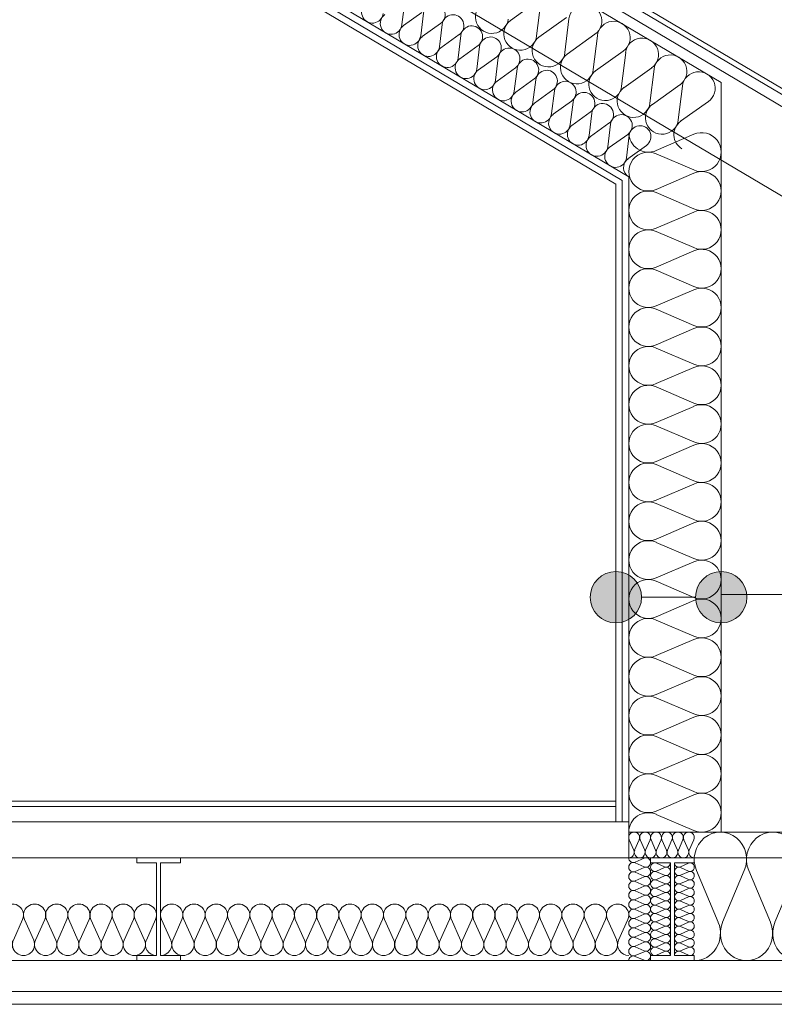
# Model space of a CAD drawing. Extents: x -396299 to -11759, y -15022 to 18278.
# Tile 110 of 205: x -182524 to -181055, y 7458 to 9374. Entities that reach past the tile are written whole.
import ezdxf

# ---------------------------------------------------------------- set-up
doc = ezdxf.new("R2010")
doc.units = 0
doc.header["$MEASUREMENT"] = 0
for name, color, linetype in [('arch izolacje', 7, 'Continuous'), ('Arch ocieplenie', 7, 'Continuous'), ('Arch opisy', 7, 'Continuous'), ('Arch ściany działowe', 7, 'Continuous'), ('INWENT STROPY', 7, 'Continuous')]:
    doc.layers.add(name, color=color, linetype=linetype)
for name, color, linetype, lineweight, true_color in [('arch izolacje_Nr_Pióra__24', 7, 'Continuous', 13, 0x029e21), ('Arch ocieplenie_Nr_Pióra__24', 7, 'Continuous', 13, 0x029e21), ('Arch opisy_Nr_Pióra__3', 7, 'Continuous', 20, 0xff6600), ('INWENT STROPY_Nr_Pióra__2', 7, 'Continuous', 13, 0x7f7f7f), ('INWENT STROPY_Nr_Pióra__25', 7, 'Continuous', 15, 0x40a5ff), ('Inwentaryzacja Konst._Nr_Pióra__25', 7, 'Continuous', 15, 0x40a5ff)]:
    doc.layers.add(name, color=color, linetype=linetype, lineweight=lineweight, true_color=true_color)
for name, color, linetype, lineweight in [('Arch opisy_Nr_Pióra__21', 7, 'Continuous', 13), ('Arch ściany działowe_Nr_Pióra__5', 7, 'Continuous', 13), ('INWENT DACH_Nr_Pióra__5', 7, 'Continuous', 13), ('INWENT STROPY_Nr_Pióra__21', 7, 'Continuous', 13), ('Inwentaryzacja Konst._Nr_Pióra__5', 7, 'Continuous', 13)]:
    doc.layers.add(name, color=color, linetype=linetype, lineweight=lineweight)
doc.dimstyles.new('GENERATED_STYLE__11', dxfattribs={"dimtxt": 0.18, "dimasz": 109.44, "dimexe": 0.18, "dimexo": 0.0625, "dimgap": 0.09, "dimtad": 0, "dimtih": 1, "dimtoh": 1, "dimdec": 4, "dimzin": 0, "dimdsep": 46, "dimcen": 0.09, "dimadec": 0, "dimazin": 0, "dimtfac": 1, "dimtdec": 4, "dimtmove": 0, "dimatfit": 3, "dimldrblk": 'ARROWHEAD_11', "dimfxl": 0, "dimtolj": 1, "dimtzin": 0, "dimarcsym": 0})

# ---------------------------------------------------------------- blocks, each defined once
blk = doc.blocks.new('Ściana_80', base_point=(-181351.1, 7813.2))
at = {"layer": 'Arch ściany działowe_Nr_Pióra__5', "linetype": 'Continuous'}
for p, q in [((-181338.6, 7813.2), (-181338.6, 9067.9)), ((-181351.1, 9060.8), (-181351.1, 7813.2)), ((-181351.1, 7813.2), (-181338.6, 7813.2))]:
    blk.add_line(p, q, dxfattribs=at)
blk = doc.blocks.new('Ściana_81', base_point=(-181363.6, 7813.2))
at = {"layer": 'Arch ściany działowe_Nr_Pióra__5', "linetype": 'Continuous'}
for p, q in [((-181363.6, 9053.7), (-181363.6, 7813.2)), ((-181351.1, 7813.2), (-181351.1, 9060.8)), ((-181363.6, 7813.2), (-181351.1, 7813.2))]:
    blk.add_line(p, q, dxfattribs=at)
blk = doc.blocks.new('Ściana_82', base_point=(-181363.6, 9053.7))
at = {"layer": 'Arch ściany działowe_Nr_Pióra__5', "linetype": 'Continuous'}
for p, q in [((-183638.8, 10403.2), (-181363.6, 9053.7)), ((-181351.1, 9060.8), (-183632.4, 10413.9))]:
    blk.add_line(p, q, dxfattribs=at)
blk = doc.blocks.new('Ściana_83', base_point=(-181351.1, 9060.8))
at = {"layer": 'Arch ściany działowe_Nr_Pióra__5', "linetype": 'Continuous'}
for p, q in [((-181338.6, 9067.9), (-183631.5, 10427.9)), ((-183637.8, 10417.1), (-181351.1, 9060.8))]:
    blk.add_line(p, q, dxfattribs=at)
blk = doc.blocks.new('Izolacja cieplna 14_49', base_point=(-182249.6, 7553.2))
at = {"layer": 'INWENT STROPY_Nr_Pióra__2', "linetype": 'Continuous'}
for p, q in [((-182247.8, 7623.4), (-182229.7, 7583)), ((-182226.1, 7583), (-182208, 7623.4)), ((-182204.4, 7623.4), (-182186.3, 7583)), ((-182182.7, 7583), (-182164.7, 7623.4)), ((-182161, 7623.4), (-182143, 7583)), ((-182139.3, 7583), (-182121.3, 7623.4)), ((-182117.6, 7623.4), (-182099.6, 7583)), ((-182095.9, 7583), (-182077.9, 7623.4)), ((-182074.2, 7623.4), (-182056.2, 7583)), ((-182052.6, 7583), (-182034.5, 7623.4)), ((-182030.9, 7623.4), (-182012.8, 7583)), ((-182009.2, 7583), (-181991.1, 7623.4)), ((-181987.5, 7623.4), (-181969.4, 7583)), ((-181965.8, 7583), (-181947.7, 7623.4)), ((-181944.1, 7623.4), (-181926.1, 7583)), ((-181922.4, 7583), (-181904.4, 7623.4)), ((-181900.7, 7623.4), (-181882.7, 7583)), ((-181879, 7583), (-181861, 7623.4)), ((-181857.3, 7623.4), (-181839.3, 7583)), ((-181835.7, 7583), (-181817.6, 7623.4)), ((-181814, 7623.4), (-181795.9, 7583)), ((-181792.3, 7583), (-181774.2, 7623.4)), ((-181770.6, 7623.4), (-181752.5, 7583)), ((-181748.9, 7583), (-181730.8, 7623.4)), ((-181727.2, 7623.4), (-181709.2, 7583)), ((-181705.5, 7583), (-181687.5, 7623.4)), ((-181683.8, 7623.4), (-181665.8, 7583)), ((-181662.1, 7583), (-181644.1, 7623.4)), ((-181640.4, 7623.4), (-181622.4, 7583)), ((-181618.7, 7583), (-181600.7, 7623.4)), ((-181597.1, 7623.4), (-181579, 7583)), ((-181575.4, 7583), (-181557.3, 7623.4)), ((-181553.7, 7623.4), (-181535.6, 7583)), ((-181532, 7583), (-181513.9, 7623.4)), ((-181510.3, 7623.4), (-181492.2, 7583)), ((-181488.6, 7583), (-181470.6, 7623.4)), ((-181466.9, 7623.4), (-181448.9, 7583)), ((-181445.2, 7583), (-181427.2, 7623.4)), ((-181423.5, 7623.4), (-181405.5, 7583)), ((-181401.8, 7583), (-181383.8, 7623.4)), ((-181380.2, 7623.4), (-181362.1, 7583)), ((-181358.5, 7583), (-181340.4, 7623.4))]:
    blk.add_line(p, q, dxfattribs=at)
for centre, start_param, end_param in [((-182227.9, 7631.9), 5.870392, 9.837571), ((-182184.5, 7631.9), 5.870392, 9.837571), ((-182141.1, 7631.9), 5.870392, 9.837571), ((-182097.8, 7631.9), 5.870392, 9.837571), ((-182054.4, 7631.9), 5.870392, 9.837571), ((-182011, 7631.9), 5.870392, 9.837571), ((-181967.6, 7631.9), 5.870392, 9.837571), ((-181924.2, 7631.9), 5.870392, 9.837571), ((-181880.9, 7631.9), 5.870392, 9.837571), ((-181837.5, 7631.9), 5.870392, 9.837571), ((-181794.1, 7631.9), 5.870392, 9.837571), ((-181750.7, 7631.9), 5.870392, 9.837571), ((-181707.3, 7631.9), 5.870392, 9.837571), ((-181664, 7631.9), 5.870392, 9.837571), ((-181620.6, 7631.9), 5.870392, 9.837571), ((-181577.2, 7631.9), 5.870392, 9.837571), ((-181533.8, 7631.9), 5.870392, 9.837571), ((-181490.4, 7631.9), 5.870392, 9.837571), ((-181447, 7631.9), 5.870392, 9.837571), ((-181403.7, 7631.9), 5.870392, 9.837571), ((-181360.3, 7631.9), 5.870392, 9.837571), ((-182249.6, 7574.4), 4.712389, 6.695979), ((-182206.2, 7574.4), 2.7288, 6.695979), ((-182162.8, 7574.4), 2.7288, 6.695979), ((-182119.5, 7574.4), 2.7288, 6.695979), ((-182076.1, 7574.4), 2.7288, 6.695979), ((-182032.7, 7574.4), 2.7288, 6.695979), ((-181989.3, 7574.4), 2.7288, 6.695979), ((-181945.9, 7574.4), 2.7288, 6.695979), ((-181902.5, 7574.4), 2.7288, 6.695979), ((-181859.2, 7574.4), 2.7288, 6.695979), ((-181815.8, 7574.4), 2.7288, 6.695979), ((-181772.4, 7574.4), 2.7288, 6.695979), ((-181729, 7574.4), 2.7288, 6.695979), ((-181685.6, 7574.4), 2.7288, 6.695979), ((-181642.3, 7574.4), 2.7288, 6.695979), ((-181598.9, 7574.4), 2.7288, 6.695979), ((-181555.5, 7574.4), 2.7288, 6.695979), ((-181512.1, 7574.4), 2.7288, 6.695979), ((-181468.7, 7574.4), 2.7288, 6.695979), ((-181425.4, 7574.4), 2.7288, 6.695979), ((-181382, 7574.4), 2.7288, 6.695979), ((-181338.6, 7574.4), 2.7288, 4.712389)]:
    blk.add_ellipse(centre, major_axis=(21.7, 0), ratio=0.980514, start_param=start_param, end_param=end_param, dxfattribs=at)
blk = doc.blocks.new('Izolacja cieplna 14_51', base_point=(-183249.6, 7553.2))
at = {"layer": 'INWENT STROPY_Nr_Pióra__2', "linetype": 'Continuous'}
for p, q in [((-183247.8, 7623.4), (-183229.8, 7583)), ((-183226.2, 7583), (-183208.3, 7623.4)), ((-183204.7, 7623.4), (-183186.7, 7583)), ((-183183.1, 7583), (-183165.1, 7623.4)), ((-183161.5, 7623.4), (-183143.6, 7583)), ((-183140, 7583), (-183122, 7623.4)), ((-183118.4, 7623.4), (-183100.4, 7583)), ((-183096.8, 7583), (-183078.9, 7623.4)), ((-183075.3, 7623.4), (-183057.3, 7583)), ((-183053.7, 7583), (-183035.8, 7623.4)), ((-183032.1, 7623.4), (-183014.2, 7583)), ((-183010.6, 7583), (-182992.6, 7623.4)), ((-182989, 7623.4), (-182971.1, 7583)), ((-182967.4, 7583), (-182949.5, 7623.4)), ((-182945.9, 7623.4), (-182927.9, 7583)), ((-182924.3, 7583), (-182906.4, 7623.4)), ((-182902.7, 7623.4), (-182884.8, 7583)), ((-182881.2, 7583), (-182863.2, 7623.4)), ((-182859.6, 7623.4), (-182841.7, 7583)), ((-182838, 7583), (-182820.1, 7623.4)), ((-182816.5, 7623.4), (-182798.5, 7583)), ((-182794.9, 7583), (-182777, 7623.4)), ((-182773.3, 7623.4), (-182755.4, 7583)), ((-182751.8, 7583), (-182733.8, 7623.4)), ((-182730.2, 7623.4), (-182712.3, 7583)), ((-182708.7, 7583), (-182690.7, 7623.4)), ((-182687.1, 7623.4), (-182669.1, 7583)), ((-182665.5, 7583), (-182647.6, 7623.4)), ((-182644, 7623.4), (-182626, 7583)), ((-182622.4, 7583), (-182604.4, 7623.4)), ((-182600.8, 7623.4), (-182582.9, 7583)), ((-182579.3, 7583), (-182561.3, 7623.4)), ((-182557.7, 7623.4), (-182539.8, 7583)), ((-182536.1, 7583), (-182518.2, 7623.4)), ((-182514.6, 7623.4), (-182496.6, 7583)), ((-182493, 7583), (-182475.1, 7623.4)), ((-182471.4, 7623.4), (-182453.5, 7583)), ((-182449.9, 7583), (-182431.9, 7623.4)), ((-182428.3, 7623.4), (-182410.4, 7583)), ((-182406.7, 7583), (-182388.8, 7623.4)), ((-182385.2, 7623.4), (-182367.2, 7583)), ((-182363.6, 7583), (-182345.7, 7623.4)), ((-182342, 7623.4), (-182324.1, 7583)), ((-182320.5, 7583), (-182302.5, 7623.4)), ((-182298.9, 7623.4), (-182281, 7583)), ((-182277.3, 7583), (-182259.4, 7623.4))]:
    blk.add_line(p, q, dxfattribs=at)
for centre, start_param, end_param in [((-183228, 7631.9), 5.870392, 9.837571), ((-183184.9, 7631.9), 5.870392, 9.837571), ((-183141.8, 7631.9), 5.870392, 9.837571), ((-183098.6, 7631.9), 5.870392, 9.837571), ((-183055.5, 7631.9), 5.870392, 9.837571), ((-183012.4, 7631.9), 5.870392, 9.837571), ((-182969.2, 7631.9), 5.870392, 9.837571), ((-182926.1, 7631.9), 5.870392, 9.837571), ((-182883, 7631.9), 5.870392, 9.837571), ((-182839.9, 7631.9), 5.870392, 9.837571), ((-182796.7, 7631.9), 5.870392, 9.837571), ((-182753.6, 7631.9), 5.870392, 9.837571), ((-182710.5, 7631.9), 5.870392, 9.837571), ((-182667.3, 7631.9), 5.870392, 9.837571), ((-182624.2, 7631.9), 5.870392, 9.837571), ((-182581.1, 7631.9), 5.870392, 9.837571), ((-182537.9, 7631.9), 5.870392, 9.837571), ((-182494.8, 7631.9), 5.870392, 9.837571), ((-182451.7, 7631.9), 5.870392, 9.837571), ((-182408.6, 7631.9), 5.870392, 9.837571), ((-182365.4, 7631.9), 5.870392, 9.837571), ((-182322.3, 7631.9), 5.870392, 9.837571), ((-182279.2, 7631.9), 5.870392, 9.837571), ((-183249.6, 7574.4), 4.712389, 6.695979), ((-183206.5, 7574.4), 2.7288, 6.695979), ((-183163.3, 7574.4), 2.7288, 6.695979), ((-183120.2, 7574.4), 2.7288, 6.695979), ((-183077.1, 7574.4), 2.7288, 6.695979), ((-183033.9, 7574.4), 2.7288, 6.695979), ((-182990.8, 7574.4), 2.7288, 6.695979), ((-182947.7, 7574.4), 2.7288, 6.695979), ((-182904.6, 7574.4), 2.7288, 6.695979), ((-182861.4, 7574.4), 2.7288, 6.695979), ((-182818.3, 7574.4), 2.7288, 6.695979), ((-182775.2, 7574.4), 2.7288, 6.695979), ((-182732, 7574.4), 2.7288, 6.695979), ((-182688.9, 7574.4), 2.7288, 6.695979), ((-182645.8, 7574.4), 2.7288, 6.695979), ((-182602.6, 7574.4), 2.7288, 6.695979), ((-182559.5, 7574.4), 2.7288, 6.695979), ((-182516.4, 7574.4), 2.7288, 6.695979), ((-182473.2, 7574.4), 2.7288, 6.695979), ((-182430.1, 7574.4), 2.7288, 6.695979), ((-182387, 7574.4), 2.7288, 6.695979), ((-182343.9, 7574.4), 2.7288, 6.695979), ((-182300.7, 7574.4), 2.7288, 6.695979), ((-182257.6, 7574.4), 2.7288, 4.712389)]:
    blk.add_ellipse(centre, major_axis=(21.6, 0), ratio=0.986209, start_param=start_param, end_param=end_param, dxfattribs=at)
blk = doc.blocks.new('Izolacja cieplna 14_60', base_point=(-180296.1, 7543.2))
at = {"layer": 'arch izolacje_Nr_Pióra__24', "linetype": 'Continuous'}
for p, q in [((-181164.5, 7617.7), (-181206.8, 7718.7)), ((-181113.7, 7718.7), (-181156, 7617.7)), ((-181062.9, 7617.7), (-181105.2, 7718.7)), ((-181012, 7718.7), (-181054.3, 7617.7)), ((-180961.2, 7617.7), (-181003.5, 7718.7)), ((-180910.4, 7718.7), (-180952.7, 7617.7)), ((-180859.5, 7617.7), (-180901.8, 7718.7)), ((-180808.7, 7718.7), (-180851, 7617.7)), ((-180757.9, 7617.7), (-180800.2, 7718.7)), ((-180707, 7718.7), (-180749.3, 7617.7)), ((-180656.2, 7617.7), (-180698.5, 7718.7)), ((-180605.4, 7718.7), (-180647.7, 7617.7)), ((-180554.5, 7617.7), (-180596.8, 7718.7)), ((-180503.7, 7718.7), (-180546, 7617.7)), ((-180452.9, 7617.7), (-180495.2, 7718.7)), ((-180402, 7718.7), (-180444.3, 7617.7)), ((-180351.2, 7617.7), (-180393.5, 7718.7)), ((-180300.4, 7718.7), (-180342.7, 7617.7))]:
    blk.add_line(p, q, dxfattribs=at)
for centre, start_param, end_param in [((-181160.3, 7740), 1.158003, 5.125183), ((-181058.6, 7740), 1.158003, 5.125183), ((-180956.9, 7740), 1.158003, 5.125183), ((-180855.3, 7740), 1.158003, 5.125183), ((-180753.6, 7740), 1.158003, 5.125183), ((-180651.9, 7740), 1.158003, 5.125183), ((-180550.3, 7740), 1.158003, 5.125183), ((-180448.6, 7740), 1.158003, 5.125183), ((-180346.9, 7740), 1.158003, 5.125183), ((-181211.1, 7596.3), 0, 1.983589), ((-181109.4, 7596.3), 4.299595, 8.266774), ((-181007.8, 7596.3), 4.299595, 8.266774), ((-180906.1, 7596.3), 4.299595, 8.266774), ((-180804.4, 7596.3), 4.299595, 8.266774), ((-180702.8, 7596.3), 4.299595, 8.266774), ((-180601.1, 7596.3), 4.299595, 8.266774), ((-180499.4, 7596.3), 4.299595, 8.266774), ((-180397.8, 7596.3), 4.299595, 8.266774), ((-180296.1, 7596.3), 4.299596, 6.283185)]:
    blk.add_ellipse(centre, major_axis=(0, -53.2), ratio=0.956062, start_param=start_param, end_param=end_param, dxfattribs=at)
blk = doc.blocks.new('Izolacja cieplna 14_178', base_point=(-181338.6, 9154))
at = {"layer": 'Arch ocieplenie_Nr_Pióra__24', "linetype": 'Continuous'}
for p, q in [((-181212.2, 9150.9), (-181285, 9119.4)), ((-181285, 9113.1), (-181212.2, 9081.6)), ((-181212.2, 9075.3), (-181285, 9043.8)), ((-181285, 9037.5), (-181212.2, 9006)), ((-181212.2, 8999.7), (-181285, 8968.2)), ((-181285, 8961.9), (-181212.2, 8930.4)), ((-181212.2, 8924.1), (-181285, 8892.6)), ((-181285, 8886.3), (-181212.2, 8854.8)), ((-181212.2, 8848.4), (-181285, 8817)), ((-181285, 8810.6), (-181212.2, 8779.2)), ((-181212.2, 8772.8), (-181285, 8741.4)), ((-181285, 8735), (-181212.2, 8703.6)), ((-181212.2, 8697.2), (-181285, 8665.8)), ((-181285, 8659.4), (-181212.2, 8628)), ((-181212.2, 8621.6), (-181285, 8590.2)), ((-181285, 8583.8), (-181212.2, 8552.4)), ((-181212.2, 8546), (-181285, 8514.6)), ((-181285, 8508.2), (-181212.2, 8476.8)), ((-181212.2, 8470.4), (-181285, 8439)), ((-181285, 8432.6), (-181212.2, 8401.2)), ((-181212.2, 8394.8), (-181285, 8363.4)), ((-181285, 8357), (-181212.2, 8325.6)), ((-181212.2, 8319.2), (-181285, 8287.8)), ((-181285, 8281.4), (-181212.2, 8250)), ((-181212.2, 8243.6), (-181285, 8212.2)), ((-181285, 8205.8), (-181212.2, 8174.4)), ((-181212.2, 8168), (-181285, 8136.6)), ((-181285, 8130.2), (-181212.2, 8098.8)), ((-181212.2, 8092.4), (-181285, 8061)), ((-181285, 8054.6), (-181212.2, 8023.2)), ((-181212.2, 8016.8), (-181285, 7985.4)), ((-181285, 7979), (-181212.2, 7947.6)), ((-181212.2, 7941.2), (-181285, 7909.8)), ((-181285, 7903.4), (-181212.2, 7872)), ((-181212.2, 7865.6), (-181285, 7834.2)), ((-181285, 7827.8), (-181212.2, 7796.4))]:
    blk.add_line(p, q, dxfattribs=at)
for centre, start_param, end_param in [((-181196.9, 9116.2), 4.299595, 8.266775), ((-181300.3, 9154), 3.141593, 5.125182), ((-181300.3, 9078.4), 1.158004, 5.125183), ((-181196.9, 9040.6), 4.299595, 8.266775), ((-181300.3, 9002.8), 1.158004, 5.125183), ((-181196.9, 8965), 4.299595, 8.266775), ((-181300.3, 8927.2), 1.158004, 5.125183), ((-181196.9, 8889.4), 4.299595, 8.266775), ((-181300.3, 8851.6), 1.158004, 5.125183), ((-181196.9, 8813.8), 4.299595, 8.266775), ((-181300.3, 8776), 1.158004, 5.125183), ((-181196.9, 8738.2), 4.299595, 8.266775), ((-181300.3, 8700.4), 1.158004, 5.125183), ((-181196.9, 8662.6), 4.299595, 8.266775), ((-181300.3, 8624.8), 1.158004, 5.125183), ((-181196.9, 8587), 4.299595, 8.266775), ((-181300.3, 8549.2), 1.158004, 5.125183), ((-181196.9, 8511.4), 4.299595, 8.266775), ((-181300.3, 8473.6), 1.158004, 5.125183), ((-181196.9, 8435.8), 4.299595, 8.266775), ((-181300.3, 8398), 1.158004, 5.125183), ((-181196.9, 8360.2), 4.299595, 8.266775), ((-181300.3, 8322.4), 1.158004, 5.125183), ((-181196.9, 8284.6), 4.299595, 8.266775), ((-181300.3, 8246.8), 1.158004, 5.125183), ((-181196.9, 8209), 4.299595, 8.266775), ((-181300.3, 8171.2), 1.158004, 5.125183), ((-181196.9, 8133.4), 4.299595, 8.266775), ((-181300.3, 8095.6), 1.158004, 5.125183), ((-181196.9, 8057.8), 4.299595, 8.266775), ((-181300.3, 8020), 1.158004, 5.125183), ((-181196.9, 7982.2), 4.299595, 8.266775), ((-181300.3, 7944.4), 1.158004, 5.125183), ((-181196.9, 7906.6), 4.299595, 8.266775), ((-181300.3, 7868.8), 1.158004, 5.125183), ((-181196.9, 7831), 4.299595, 8.266775), ((-181300.3, 7793.2), 1.158004, 3.141593)]:
    blk.add_ellipse(centre, major_axis=(38.3, 0), ratio=0.98745, start_param=start_param, end_param=end_param, dxfattribs=at)
blk = doc.blocks.new('Izolacja cieplna 14_185', base_point=(-181338.6, 7743.2))
at = {"layer": 'arch izolacje_Nr_Pióra__24', "linetype": 'Continuous'}
for p, q in [((-181308.8, 7742.4), (-181325.9, 7734.9)), ((-181325.9, 7733.3), (-181308.8, 7725.8)), ((-181308.8, 7724.2), (-181325.9, 7716.7)), ((-181325.9, 7715.1), (-181308.8, 7707.6)), ((-181308.8, 7706.1), (-181325.9, 7698.5)), ((-181325.9, 7697), (-181308.8, 7689.4)), ((-181308.8, 7687.9), (-181325.9, 7680.3)), ((-181325.9, 7678.8), (-181308.8, 7671.2)), ((-181308.8, 7669.7), (-181325.9, 7662.1)), ((-181325.9, 7660.6), (-181308.8, 7653)), ((-181308.8, 7651.5), (-181325.9, 7643.9)), ((-181325.9, 7642.4), (-181308.8, 7634.9)), ((-181308.8, 7633.3), (-181325.9, 7625.8)), ((-181325.9, 7624.2), (-181308.8, 7616.7)), ((-181308.8, 7615.1), (-181325.9, 7607.6)), ((-181325.9, 7606.1), (-181308.8, 7598.5)), ((-181308.8, 7597), (-181325.9, 7589.4)), ((-181325.9, 7587.9), (-181308.8, 7580.3)), ((-181308.8, 7578.8), (-181325.9, 7571.2)), ((-181325.9, 7569.7), (-181308.8, 7562.1)), ((-181308.8, 7560.6), (-181325.9, 7553)), ((-181325.9, 7551.5), (-181308.8, 7543.9))]:
    blk.add_line(p, q, dxfattribs=at)
for centre, start_param, end_param in [((-181329.6, 7743.2), 4.712389, 6.695979), ((-181305.1, 7734.1), 5.870392, 9.837571), ((-181329.6, 7725), 2.7288, 6.695979), ((-181305.1, 7715.9), 5.870392, 9.837571), ((-181329.6, 7706.8), 2.7288, 6.695979), ((-181305.1, 7697.7), 5.870392, 9.837571), ((-181329.6, 7688.6), 2.7288, 6.695979), ((-181305.1, 7679.5), 5.870392, 9.837571), ((-181329.6, 7670.5), 2.7288, 6.695979), ((-181305.1, 7661.4), 5.870392, 9.837571), ((-181329.6, 7652.3), 2.7288, 6.695979), ((-181329.6, 7634.1), 2.7288, 6.695979), ((-181305.1, 7643.2), 5.870392, 9.837571), ((-181329.6, 7615.9), 2.7288, 6.695979), ((-181305.1, 7625), 5.870392, 9.837571), ((-181329.6, 7597.7), 2.7288, 6.695979), ((-181305.1, 7606.8), 5.870392, 9.837571), ((-181329.6, 7579.5), 2.7288, 6.695979), ((-181305.1, 7588.6), 5.870392, 9.837571), ((-181329.6, 7561.4), 2.7288, 6.695979), ((-181305.1, 7570.5), 5.870392, 9.837571), ((-181329.6, 7543.2), 2.7288, 4.712389), ((-181305.1, 7552.3), 5.870392, 9.837571)]:
    blk.add_ellipse(centre, major_axis=(0, -9.09), ratio=0.994272, start_param=start_param, end_param=end_param, dxfattribs=at)
blk = doc.blocks.new('Izolacja cieplna 14_186', base_point=(-181211.1, 7743.2))
at = {"layer": 'arch izolacje_Nr_Pióra__24', "linetype": 'Continuous'}
for p, q in [((-181328.9, 7758.1), (-181337.7, 7778.3)), ((-181318.2, 7778.3), (-181327.1, 7758.1)), ((-181307.6, 7758.1), (-181316.5, 7778.3)), ((-181297, 7778.3), (-181305.8, 7758.1)), ((-181286.4, 7758.1), (-181295.2, 7778.3)), ((-181275.7, 7778.3), (-181284.6, 7758.1)), ((-181265.1, 7758.1), (-181274, 7778.3)), ((-181254.5, 7778.3), (-181263.3, 7758.1)), ((-181243.9, 7758.1), (-181252.7, 7778.3)), ((-181233.2, 7778.3), (-181242.1, 7758.1)), ((-181222.6, 7758.1), (-181231.5, 7778.3)), ((-181212, 7778.3), (-181220.8, 7758.1))]:
    blk.add_line(p, q, dxfattribs=at)
for centre, start_param, end_param in [((-181328, 7782.5), 1.158003, 5.125183), ((-181306.7, 7782.5), 1.158003, 5.125183), ((-181285.5, 7782.5), 1.158003, 5.125183), ((-181264.2, 7782.5), 1.158003, 5.125183), ((-181243, 7782.5), 1.158003, 5.125183), ((-181221.7, 7782.5), 1.158003, 5.125183), ((-181338.6, 7753.8), 0, 1.983589), ((-181317.3, 7753.8), 4.299595, 8.266774), ((-181296.1, 7753.8), 4.299595, 8.266774), ((-181274.8, 7753.8), 4.299595, 8.266774), ((-181253.6, 7753.8), 4.299595, 8.266774), ((-181232.3, 7753.8), 4.299595, 8.266774), ((-181211.1, 7753.8), 4.299596, 6.283185)]:
    blk.add_ellipse(centre, major_axis=(0, -10.6), ratio=0.999163, start_param=start_param, end_param=end_param, dxfattribs=at)
blk = doc.blocks.new('Izolacja cieplna 14_197', base_point=(-183631.5, 10427.9))
at = {"layer": 'Arch ocieplenie_Nr_Pióra__24', "linetype": 'Continuous'}
for p, q in [((-181774.4, 9408), (-181779.9, 9364.3)), ((-181776.8, 9362.5), (-181741, 9388.2)), ((-181738, 9386.4), (-181743.5, 9342.7)), ((-181740.4, 9340.9), (-181704.7, 9366.6)), ((-181701.6, 9364.8), (-181707.1, 9321.1)), ((-181704, 9319.3), (-181668.3, 9345.1)), ((-181665.2, 9343.2), (-181670.7, 9299.5)), ((-181667.6, 9297.7), (-181631.9, 9323.5)), ((-181628.8, 9321.7), (-181634.3, 9277.9)), ((-181631.2, 9276.1), (-181595.5, 9301.9)), ((-181592.4, 9300.1), (-181597.9, 9256.3)), ((-181594.8, 9254.5), (-181559.1, 9280.3)), ((-181556, 9278.5), (-181561.5, 9234.8)), ((-181558.4, 9232.9), (-181522.7, 9258.7)), ((-181519.6, 9256.9), (-181525.1, 9213.2)), ((-181522, 9211.4), (-181486.3, 9237.1)), ((-181483.2, 9235.3), (-181488.7, 9191.6)), ((-181485.6, 9189.8), (-181449.9, 9215.5)), ((-181446.8, 9213.7), (-181452.3, 9170)), ((-181449.2, 9168.2), (-181413.5, 9193.9)), ((-181410.4, 9192.1), (-181415.9, 9148.4)), ((-181412.9, 9146.6), (-181377.1, 9172.4)), ((-181374, 9170.5), (-181379.5, 9126.8)), ((-181376.5, 9125), (-181340.7, 9150.8)), ((-181337.6, 9149), (-181343.1, 9105.2)), ((-181340.1, 9103.4), (-181304.3, 9129.2))]:
    blk.add_line(p, q, dxfattribs=at)
for centre, start_param, end_param in [((-181717, 9383.9), 4.299595, 8.266775), ((-181837.3, 9388.4), 1.158004, 5.125183), ((-181800.9, 9366.8), 1.158004, 5.125183), ((-181680.6, 9362.3), 4.299595, 8.266775), ((-181764.5, 9345.2), 1.158004, 5.125183), ((-181644.2, 9340.7), 4.299595, 8.266775), ((-181728.1, 9323.6), 1.158004, 5.125183), ((-181607.8, 9319.1), 4.299595, 8.266775), ((-181691.7, 9302.1), 1.158004, 5.125183), ((-181571.4, 9297.5), 4.299595, 8.266775), ((-181655.3, 9280.5), 1.158004, 5.125183), ((-181535, 9275.9), 4.299595, 8.266775), ((-181618.9, 9258.9), 1.158004, 5.125183), ((-181498.6, 9254.3), 4.299595, 8.266775), ((-181582.5, 9237.3), 1.158004, 5.125183), ((-181462.2, 9232.8), 4.299595, 8.266775), ((-181546.1, 9215.7), 1.158004, 5.125183), ((-181425.8, 9211.2), 4.299595, 8.266775), ((-181509.7, 9194.1), 1.158004, 5.125183), ((-181389.4, 9189.6), 4.299595, 8.266775), ((-181473.3, 9172.5), 1.158004, 5.125183), ((-181353, 9168), 4.299595, 8.266775), ((-181436.9, 9151), 1.158004, 5.125183), ((-181316.6, 9146.4), 4.299595, 8.266775), ((-181400.5, 9129.4), 1.158004, 5.125183), ((-181364.1, 9107.8), 1.158004, 5.125183), ((-181327.7, 9086.2), 1.158004, 3.141593)]:
    blk.add_ellipse(centre, major_axis=(10.8, 18.3), ratio=0.994821, start_param=start_param, end_param=end_param, dxfattribs=at)
blk = doc.blocks.new('Izolacja cieplna 14_198', base_point=(-183606.8, 10529.5))
at = {"layer": 'Arch ocieplenie_Nr_Pióra__24', "linetype": 'Continuous'}
for p, q in [((-181568.5, 9372.5), (-181514.6, 9411)), ((-181510, 9408.3), (-181518, 9342.5)), ((-181513.4, 9339.8), (-181459.5, 9378.3)), ((-181454.9, 9375.6), (-181462.8, 9309.8)), ((-181458.2, 9307.1), (-181404.3, 9345.6)), ((-181399.7, 9342.8), (-181407.7, 9277.1)), ((-181403, 9274.4), (-181349.2, 9312.9)), ((-181344.5, 9310.1), (-181352.5, 9244.4)), ((-181347.9, 9241.6), (-181294, 9280.2)), ((-181289.4, 9277.4), (-181297.4, 9211.7)), ((-181292.7, 9208.9), (-181238.9, 9247.4)), ((-181234.2, 9244.7), (-181242.2, 9179)), ((-181237.6, 9176.2), (-181183.7, 9214.7))]:
    blk.add_line(p, q, dxfattribs=at)
for centre, start_param, end_param in [((-181604.9, 9379.2), 2.7288, 6.695979), ((-181423.1, 9371.6), 5.870392, 9.837571), ((-181549.8, 9346.5), 2.7288, 6.695979), ((-181367.9, 9338.9), 5.870392, 9.837571), ((-181494.6, 9313.8), 2.7288, 6.695979), ((-181312.8, 9306.2), 5.870392, 9.837571), ((-181439.5, 9281.1), 2.7288, 6.695979), ((-181257.6, 9273.4), 5.870392, 9.837571), ((-181384.3, 9248.4), 2.7288, 6.695979), ((-181202.4, 9240.7), 5.870392, 9.837571), ((-181329.2, 9215.7), 2.7288, 6.695979), ((-181274, 9182.9), 2.7288, 6.695979), ((-181218.8, 9150.2), 2.7288, 4.712389)]:
    blk.add_ellipse(centre, major_axis=(27.6, -16.4), ratio=0.994947, start_param=start_param, end_param=end_param, dxfattribs=at)
blk = doc.blocks.new('Izolacja cieplna 14_199', base_point=(-181249.6, 7733.2))
at = {"layer": 'arch izolacje_Nr_Pióra__24', "linetype": 'Continuous'}
for p, q in [((-181222.6, 7732.5), (-181238.1, 7725.7)), ((-181238.1, 7724.3), (-181222.6, 7717.5)), ((-181222.6, 7716.1), (-181238.1, 7709.3)), ((-181238.1, 7707.9), (-181222.6, 7701.1)), ((-181222.6, 7699.8), (-181238.1, 7693)), ((-181238.1, 7691.6), (-181222.6, 7684.8)), ((-181222.6, 7683.4), (-181238.1, 7676.6)), ((-181238.1, 7675.2), (-181222.6, 7668.4)), ((-181222.6, 7667), (-181238.1, 7660.2)), ((-181238.1, 7658.9), (-181222.6, 7652.1)), ((-181222.6, 7650.7), (-181238.1, 7643.9)), ((-181238.1, 7642.5), (-181222.6, 7635.7)), ((-181222.6, 7634.3), (-181238.1, 7627.5)), ((-181238.1, 7626.1), (-181222.6, 7619.3)), ((-181222.6, 7617.9), (-181238.1, 7611.1)), ((-181238.1, 7609.8), (-181222.6, 7603)), ((-181222.6, 7601.6), (-181238.1, 7594.8)), ((-181238.1, 7593.4), (-181222.6, 7586.6)), ((-181222.6, 7585.2), (-181238.1, 7578.4)), ((-181238.1, 7577), (-181222.6, 7570.2)), ((-181222.6, 7568.9), (-181238.1, 7562.1)), ((-181238.1, 7560.7), (-181222.6, 7553.9))]:
    blk.add_line(p, q, dxfattribs=at)
for centre, start_param, end_param in [((-181241.4, 7716.8), 1.158004, 5.125183), ((-181241.4, 7733.2), 3.141593, 5.125182), ((-181219.3, 7725), 4.299595, 8.266775), ((-181241.4, 7700.5), 1.158004, 5.125183), ((-181219.3, 7708.6), 4.299595, 8.266775), ((-181219.3, 7692.3), 4.299595, 8.266775), ((-181241.4, 7684.1), 1.158004, 5.125183), ((-181219.3, 7675.9), 4.299595, 8.266775), ((-181241.4, 7667.7), 1.158004, 5.125183), ((-181219.3, 7659.5), 4.299595, 8.266775), ((-181241.4, 7651.4), 1.158004, 5.125183), ((-181241.4, 7635), 1.158004, 5.125183), ((-181219.3, 7643.2), 4.299595, 8.266775), ((-181241.4, 7618.6), 1.158004, 5.125183), ((-181219.3, 7626.8), 4.299595, 8.266775), ((-181241.4, 7602.3), 1.158004, 5.125183), ((-181219.3, 7610.5), 4.299595, 8.266775), ((-181241.4, 7585.9), 1.158004, 5.125183), ((-181219.3, 7594.1), 4.299595, 8.266775), ((-181219.3, 7577.7), 4.299595, 8.266775), ((-181241.4, 7569.5), 1.158004, 5.125183), ((-181219.3, 7561.4), 4.299595, 8.266775), ((-181241.4, 7553.2), 1.158004, 3.141593)]:
    blk.add_ellipse(centre, major_axis=(8.19, 0), ratio=0.999232, start_param=start_param, end_param=end_param, dxfattribs=at)
blk = doc.blocks.new('Izolacja cieplna 14_200', base_point=(-181257.6, 7733.2))
at = {"layer": 'arch izolacje_Nr_Pióra__24', "linetype": 'Continuous'}
for p, q in [((-181284.6, 7732.5), (-181269.1, 7725.7)), ((-181269.1, 7724.3), (-181284.6, 7717.5)), ((-181284.6, 7716.1), (-181269.1, 7709.3)), ((-181269.1, 7707.9), (-181284.6, 7701.1)), ((-181284.6, 7699.8), (-181269.1, 7693)), ((-181269.1, 7691.6), (-181284.6, 7684.8)), ((-181284.6, 7683.4), (-181269.1, 7676.6)), ((-181269.1, 7675.2), (-181284.6, 7668.4)), ((-181284.6, 7667), (-181269.1, 7660.2)), ((-181269.1, 7658.9), (-181284.6, 7652.1)), ((-181284.6, 7650.7), (-181269.1, 7643.9)), ((-181269.1, 7642.5), (-181284.6, 7635.7)), ((-181284.6, 7634.3), (-181269.1, 7627.5)), ((-181269.1, 7626.1), (-181284.6, 7619.3)), ((-181284.6, 7617.9), (-181269.1, 7611.1)), ((-181269.1, 7609.8), (-181284.6, 7603)), ((-181284.6, 7601.6), (-181269.1, 7594.8)), ((-181269.1, 7593.4), (-181284.6, 7586.6)), ((-181284.6, 7585.2), (-181269.1, 7578.4)), ((-181269.1, 7577), (-181284.6, 7570.2)), ((-181284.6, 7568.9), (-181269.1, 7562.1)), ((-181269.1, 7560.7), (-181284.6, 7553.9))]:
    blk.add_line(p, q, dxfattribs=at)
for centre, start_param, end_param in [((-181287.9, 7725), 1.158003, 5.125183), ((-181265.8, 7733.2), 4.299596, 6.283185), ((-181265.8, 7716.8), 4.299595, 8.266774), ((-181287.9, 7708.6), 1.158003, 5.125183), ((-181287.9, 7692.3), 1.158003, 5.125183), ((-181265.8, 7700.5), 4.299595, 8.266774), ((-181287.9, 7675.9), 1.158003, 5.125183), ((-181265.8, 7684.1), 4.299595, 8.266774), ((-181287.9, 7659.5), 1.158003, 5.125183), ((-181265.8, 7667.7), 4.299595, 8.266774), ((-181287.9, 7643.2), 1.158003, 5.125183), ((-181265.8, 7651.4), 4.299595, 8.266774), ((-181265.8, 7635), 4.299595, 8.266774), ((-181287.9, 7626.8), 1.158003, 5.125183), ((-181265.8, 7618.6), 4.299595, 8.266774), ((-181287.9, 7610.5), 1.158003, 5.125183), ((-181265.8, 7602.3), 4.299595, 8.266774), ((-181287.9, 7594.1), 1.158003, 5.125183), ((-181287.9, 7577.7), 1.158003, 5.125183), ((-181265.8, 7585.9), 4.299595, 8.266774), ((-181287.9, 7561.4), 1.158003, 5.125183), ((-181265.8, 7569.5), 4.299595, 8.266774), ((-181265.8, 7553.2), 0, 1.983589)]:
    blk.add_ellipse(centre, major_axis=(8.19, 0), ratio=0.999232, start_param=start_param, end_param=end_param, dxfattribs=at)
blk = doc.blocks.new('Linia_45', base_point=(-181363.6, 8250.1))
at = {"layer": 'Arch opisy_Nr_Pióra__21', "linetype": 'Continuous'}
for points in [[(-181313.6, 8250.1), (-181317.4, 8269.2), (-181328.2, 8285.4), (-181344.5, 8296.3), (-181363.6, 8300.1), (-181382.7, 8296.3), (-181398.9, 8285.4), (-181409.8, 8269.2), (-181413.6, 8250.1), (-181409.8, 8230.9), (-181398.9, 8214.7), (-181382.7, 8203.9), (-181363.6, 8200.1), (-181344.5, 8203.9), (-181328.2, 8214.7), (-181317.4, 8230.9)], [(-181108.6, 8250.1), (-181112.4, 8269.2), (-181123.2, 8285.4), (-181139.5, 8296.3), (-181158.6, 8300.1), (-181177.7, 8296.3), (-181193.9, 8285.4), (-181204.8, 8269.2), (-181208.6, 8250.1), (-181204.8, 8230.9), (-181193.9, 8214.7), (-181177.7, 8203.9), (-181158.6, 8200.1), (-181139.5, 8203.9), (-181123.2, 8214.7), (-181112.4, 8230.9)]]:
    blk.add_hatch(color=256, dxfattribs=at).paths.add_polyline_path(points, flags=0)
blk.add_line((-181313.6, 8250.1), (-181208.6, 8250.1), dxfattribs=at)
for centre in [(-181363.6, 8250.1), (-181158.6, 8250.1)]:
    blk.add_circle(centre, 50, dxfattribs=at)
blk = doc.blocks.new('ARROWHEAD_11')
at = {"color": 0, "linetype": 'Continuous', "lineweight": 0}
blk.add_line((0, 0), (-1, 0), dxfattribs=at)
at = {"color": 0, "linetype": 'Continuous', "lineweight": 0, "const_width": 0.25, "flags": 128}
blk.add_lwpolyline([(-0.125, 0, 1), (0.125, 0, 1)], format="xyb", close=True, dxfattribs=at)

msp = doc.modelspace()

# ---------------------------------------------------------------- linework, layer by layer
at = {"layer": 'Arch ocieplenie_Nr_Pióra__24', "linetype": 'Continuous'}
for p, q in [((-183563.4, 10678.2), (-181158.6, 9251.8)), ((-181158.6, 9251.8), (-181158.6, 7793.2)), ((-181158.6, 7793.2), (-181338.6, 7793.2)), ((-181158.6, 7793.2), (-178923.6, 7793.2))]:
    msp.add_line(p, q, dxfattribs=at)
at = {"layer": 'Arch opisy_Nr_Pióra__21', "linetype": 'Continuous'}
msp.add_line((-181158.6, 8255.6), (-180813.2, 8255.6), dxfattribs=at)
at = {"layer": 'INWENT DACH_Nr_Pióra__5', "linetype": 'Continuous'}
for p, q in [((-185863.6, 12100.6), (-179325.5, 8222.7)), ((-185863.6, 12089), (-179325.5, 8211))]:
    msp.add_line(p, q, dxfattribs=at)
at = {"layer": 'INWENT STROPY_Nr_Pióra__21', "linetype": 'Continuous'}
for p, q in [((-181363.6, 7853.2), (-186613.6, 7853.2)), ((-181363.6, 7843.2), (-186613.6, 7843.2)), ((-181338.6, 7813.2), (-186613.6, 7813.2)), ((-181338.6, 7743.2), (-181338.6, 7813.2)), ((-179063.6, 7483.2), (-186523.6, 7483.2)), ((-179063.6, 7458.2), (-186523.6, 7458.2))]:
    msp.add_line(p, q, dxfattribs=at)
at = {"layer": 'INWENT STROPY_Nr_Pióra__25', "linetype": 'Continuous'}
for p, q in [((-182211.1, 7743.2), (-182296.1, 7743.2)), ((-182296.1, 7733.2), (-182296.1, 7743.2)), ((-182211.1, 7733.2), (-182211.1, 7743.2)), ((-181211.1, 7743.2), (-181296.1, 7743.2)), ((-181296.1, 7733.2), (-181296.1, 7743.2)), ((-181211.1, 7733.2), (-181211.1, 7743.2)), ((-182257.6, 7733.2), (-182296.1, 7733.2)), ((-182257.6, 7553.2), (-182257.6, 7733.2)), ((-182211.1, 7733.2), (-182249.6, 7733.2)), ((-182249.6, 7553.2), (-182249.6, 7733.2)), ((-181257.6, 7733.2), (-181296.1, 7733.2)), ((-181257.6, 7553.2), (-181257.6, 7733.2)), ((-181211.1, 7733.2), (-181249.6, 7733.2)), ((-181249.6, 7553.2), (-181249.6, 7733.2)), ((-182296.1, 7543.2), (-182296.1, 7553.2)), ((-182257.6, 7553.2), (-182296.1, 7553.2)), ((-182211.1, 7553.2), (-182249.6, 7553.2)), ((-182211.1, 7553.2), (-182211.1, 7543.2)), ((-181296.1, 7543.2), (-181296.1, 7553.2)), ((-181257.6, 7553.2), (-181296.1, 7553.2)), ((-181211.1, 7553.2), (-181249.6, 7553.2)), ((-181211.1, 7553.2), (-181211.1, 7543.2)), ((-182211.1, 7543.2), (-182296.1, 7543.2)), ((-181211.1, 7543.2), (-181296.1, 7543.2))]:
    msp.add_line(p, q, dxfattribs=at)
at = {"layer": 'Inwentaryzacja Konst._Nr_Pióra__25', "linetype": 'Continuous'}
for p, q in [((-178923.6, 7743.2), (-186613.6, 7743.2)), ((-179063.6, 7543.2), (-186613.6, 7543.2))]:
    msp.add_line(p, q, dxfattribs=at)
at = {"layer": 'Inwentaryzacja Konst._Nr_Pióra__5', "linetype": 'Continuous'}
for p, q in [((-185863.6, 12065.8), (-178870, 7917.6)), ((-185863.6, 11891.4), (-179215.6, 7948.2))]:
    msp.add_line(p, q, dxfattribs=at)

# ---------------------------------------------------------------- block references
at = {"layer": 'arch izolacje', "color": 104, "linetype": 'Continuous', "lineweight": 20, "true_color": 0x029e21}
for name, p in [('Izolacja cieplna 14_186', (-181211.1, 7743.2)), ('Izolacja cieplna 14_60', (-180296.1, 7543.2)), ('Izolacja cieplna 14_185', (-181338.6, 7743.2)), ('Izolacja cieplna 14_200', (-181257.6, 7733.2)), ('Izolacja cieplna 14_199', (-181249.6, 7733.2))]:
    msp.add_blockref(name, p, dxfattribs=at)
at = {"layer": 'Arch ocieplenie', "color": 104, "linetype": 'Continuous', "lineweight": 20, "true_color": 0x029e21}
for name, p in [('Izolacja cieplna 14_198', (-183606.8, 10529.5)), ('Izolacja cieplna 14_197', (-183631.5, 10427.9)), ('Izolacja cieplna 14_178', (-181338.6, 9154))]:
    msp.add_blockref(name, p, dxfattribs=at)
at = {"layer": 'Arch opisy', "linetype": 'Continuous'}
msp.add_blockref('Linia_45', (-181363.6, 8250.1), dxfattribs=at)
at = {"layer": 'Arch ściany działowe'}
for name, p in [('Ściana_83', (-181351.1, 9060.8)), ('Ściana_82', (-181363.6, 9053.7)), ('Ściana_80', (-181351.1, 7813.2)), ('Ściana_81', (-181363.6, 7813.2))]:
    msp.add_blockref(name, p, dxfattribs=at)
at = {"layer": 'INWENT STROPY', "color": 104, "linetype": 'Continuous', "lineweight": 20, "true_color": 0x029e21}
for name, p in [('Izolacja cieplna 14_51', (-183249.6, 7553.2)), ('Izolacja cieplna 14_49', (-182249.6, 7553.2))]:
    msp.add_blockref(name, p, dxfattribs=at)

# ---------------------------------------------------------------- leaders
at = {"layer": 'Arch opisy_Nr_Pióra__3', "linetype": 'Continuous', "annotation_type": 0, "has_hookline": 1, "hookline_direction": 1, "text_width": 3985.7}
msp.add_leader([(-180243.6, 8453.2), (-179859.6, 13610.2), (-179679.2, 13610.2)], dimstyle='GENERATED_STYLE__11', dxfattribs=at)

doc.saveas('drawing.dxf')
